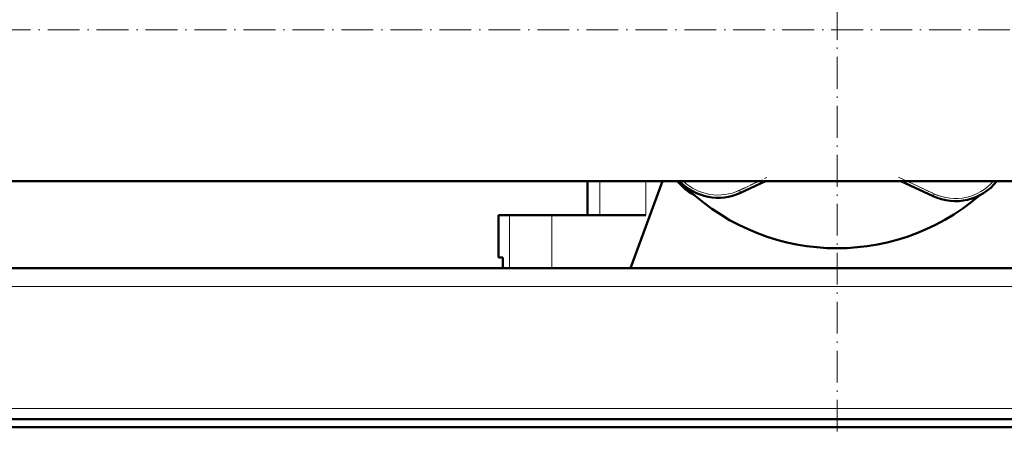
# Model space of a CAD drawing. Extents: x -2073 to 2460, y -1948 to 865.
# Tile 56 of 83: x 338 to 710, y -569 to -412. Entities that reach past the tile are written whole.
import ezdxf

# ---------------------------------------------------------------- set-up
doc = ezdxf.new("R2010")
doc.units = 0
doc.linetypes.add('DASHDOT', pattern=[18.5, 12, -3, 0.5, -3])

msp = doc.modelspace()

# ---------------------------------------------------------------- linework, layer by layer
at = {"color": 7, "linetype": 'DASHDOT', "lineweight": 18}
for p, q in [((646.57, 184.13), (646.57, -568.87)), ((-724.63, -416.12), (1065.77, -416.12))]:
    msp.add_line(p, q, dxfattribs=at)
at = {"color": 7, "linetype": 'DASHDOT', "lineweight": 18, "ltscale": 0.323464}
msp.add_line((608.31, -477.38), (620.04, -471.91), dxfattribs=at)
at = {"color": 7, "linetype": 'DASHDOT', "lineweight": 18, "ltscale": 0.415053}
msp.add_line((669.8, -471.78), (684.85, -478.8), dxfattribs=at)
at = {"color": 7, "lineweight": 50}
for p, q in [((-575.43, -473.27), (868.57, -473.27)), ((552.32, -473.27), (552.32, -486.12)), ((568.57, -506.12), (580.61, -473.27)), ((619.49, -473.27), (610.06, -477.67)), ((682.82, -478.96), (670.63, -473.27)), ((518.72, -486.12), (522.77, -486.12)), ((518.72, -502.12), (518.72, -486.12)), ((522.77, -486.12), (538.81, -486.12)), ((538.81, -486.12), (574.32, -486.12)), ((520.28, -502.12), (518.72, -502.12)), ((520.28, -502.12), (520.28, -506.12)), ((838.03, -506.12), (-544.9, -506.12)), ((522.77, -506.12), (520.28, -506.12)), ((538.81, -506.12), (522.77, -506.12)), ((568.57, -506.12), (538.81, -506.12)), ((836.57, -563.12), (-543.43, -563.12)), ((-543.43, -566.12), (836.57, -566.12))]:
    msp.add_line(p, q, dxfattribs=at)
at = {"color": 7, "lineweight": 18}
for p, q in [((556.95, -473.27), (556.95, -486.12)), ((574.32, -473.27), (574.32, -486.12)), ((609.64, -476.76), (617.12, -473.27)), ((673, -473.27), (683.24, -478.05)), ((609.64, -476.76), (610.06, -477.67)), ((683.24, -478.05), (682.82, -478.96)), ((522.77, -486.12), (522.77, -506.12)), ((538.81, -486.12), (538.81, -506.12)), ((837.89, -513.12), (-544.76, -513.12)), ((846.57, -559.12), (-553.43, -559.12))]:
    msp.add_line(p, q, dxfattribs=at)
at = {"color": 7, "lineweight": 50}
for centre, radius, start, end in [((601.86, -460.83), 20, 218.4671, 242.7676), ((646.57, -416.12), 82.5, 223.8466, 310.7565), ((601.61, -459.54), 20, 223.3588, 295), ((691.27, -460.83), 20, 245, 321.5339)]:
    msp.add_arc(centre, radius, start, end, dxfattribs=at)
at = {"color": 7, "lineweight": 18}
for centre, start, end in [((601.61, -459.54), 226.2779, 295), ((691.27, -460.83), 245, 319.0962)]:
    msp.add_arc(centre, 19, start, end, dxfattribs=at)

doc.saveas('drawing.dxf')
